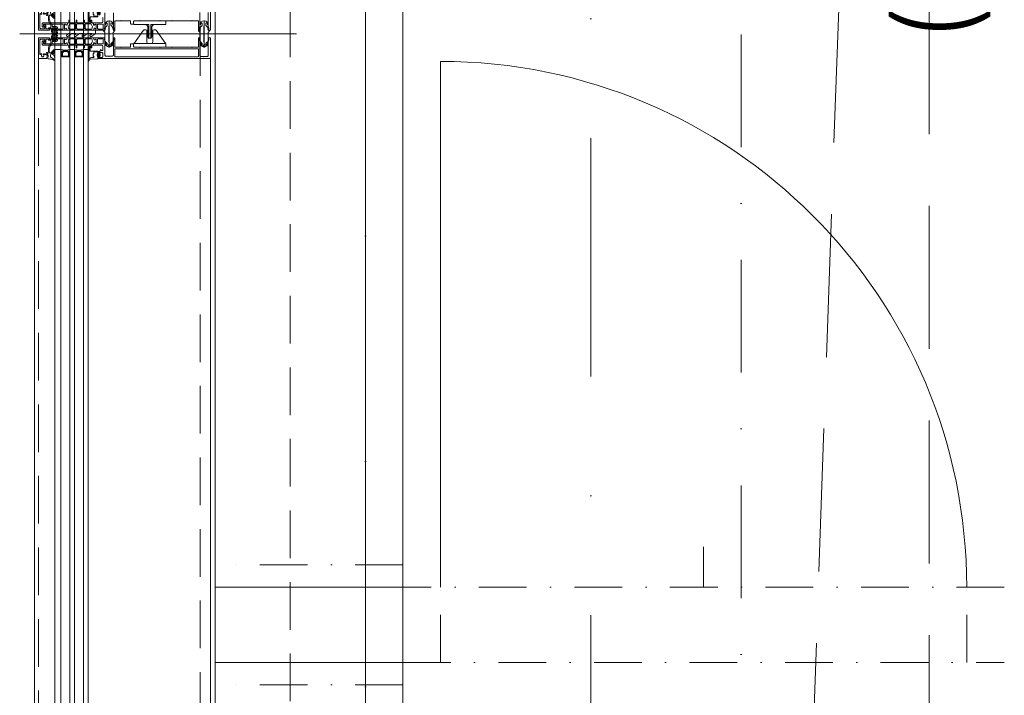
# Model space of a CAD drawing. Header units: millimetres. Extents: x 213386 to 506888, y 183055 to 450952.
# Tile 227 of 256: x 373017 to 374327, y 302452 to 303351. Entities that reach past the tile are written whole.
import ezdxf

# ---------------------------------------------------------------- set-up
doc = ezdxf.new("R2010")
doc.units = ezdxf.units.MM
for name, pattern in [('CK_Čerchovaná 50', [6, 3, -1.5, 0, -1.5]), ('ČERCHOVANÁ', [25.4, 12.7, -6.35, 0, -6.35]), ('ČÁRKOVANÁ', [19.05, 12.7, -6.35])]:
    doc.linetypes.add(name, pattern=pattern)
for name, color, linetype, lineweight in [('FASÁDA DETAILNÍ', 255, 'Continuous', 0), ('KOTY', 255, 'Continuous', 0), ('NOVA', 255, 'Continuous', 0), ('NOVÁ TENKÁ', 255, 'Continuous', 0), ('NOVÁ TLUSTÁ', 255, 'Continuous', 0), ('OBKLAD', 255, 'ČERCHOVANÁ', 0), ('OSY', 255, 'Continuous', 0), ('TENKA', 255, 'Continuous', 0)]:
    doc.layers.add(name, color=color, linetype=linetype, lineweight=lineweight)
doc.layers.add('PLOCHY K PRONÁJMU', color=255, linetype='Continuous', lineweight=0, plot=False)
doc.layers.get('KOTY').off()
doc.styles.get("Standard").update_dxf_attribs({"font": 'arial.ttf'})

# ---------------------------------------------------------------- blocks, each defined once
blk = doc.blocks.new('NOVÁ PODLAHA')
at = {"layer": 'NOVA', "linetype": 'ČÁRKOVANÁ', "ltscale": 15}
blk.add_line((0, 750), (750, 22050), dxfattribs=at)
at = {"layer": 'NOVA'}
blk.add_lwpolyline([(0, 16457.5), (0, 22800), (25700, 22800), (25700, 16457.5)], dxfattribs=at)
at = {"layer": 'NOVA', "linetype": 'ČÁRKOVANÁ', "ltscale": 15}
blk.add_lwpolyline([(750, 22050), (24950, 22050), (24950, 750), (750, 750)], close=True, dxfattribs=at)
blk = doc.blocks.new('244748_a')
blk.add_lwpolyline([(8.3, -1.7, 0.082248), (6.3, -0.9, -1.09695), (6.9, -0.1, -0.315353), (11.3, -5.2, -0.480529), (10.9, -5.6), (4.3, -5.6), (4.1, -5.5), (-16.5, -5.5), (-16.7, -5.6), (-20.4, -5.6, 0.574019), (-21.9, -4.8), (-23, -5.4, 0.524827), (-23, -5.9), (-21.9, -6.5, 0.574021), (-20.4, -5.7), (-16.7, -5.7), (-16.5, -5.9), (4.1, -5.9), (4.3, -5.7), (10.9, -5.7, -0.480529), (11.3, -6.1, -0.326229), (6.9, -11.1, -1.09695), (6.3, -10.3, 0.081457), (8.3, -9.6, 0.599203), (7.5, -8.1), (5.5, -8.1, 0.198965), (5.2, -8.2), (2.2, -11.2), (0.9, -12, -0.738038), (0.5, -11.6), (0.9, -11, 1), (0.3, -10.7), (0, -11.3), (-1, -11.3, 0.619205), (-1.4, -12.1), (-1.3, -12.4, -0.808139), (-2, -13), (-3.6, -11.4, 0.198906), (-4.3, -11.2), (-15, -11.2, -0.198936), (-16.8, -10.4), (-19, -8.2, 0.198942), (-19.3, -8.1), (-20.7, -8.1, 0.500217), (-21.1, -8.7, 0.122037), (-18.5, -10.3, -1.093735), (-19.1, -11.1, -0.240768), (-23.7, -6.1, -0.106226), (-23.7, -5.2, -0.256232), (-19, -0.1, -1.093735), (-18.4, -0.9, 0.116856), (-21.1, -2.6, 0.500217), (-20.7, -3.3), (-19.3, -3.3, 0.198942), (-19, -3.1), (-16.8, -0.9, -0.198936), (-15, -0.2), (-4.3, -0.2, 0.198907), (-3.6, 0.1), (-2, 1.7, -0.808139), (-1.3, 1.1), (-1.4, 0.8, 0.619205), (-1, 0), (0, 0), (0.3, -0.6, 1), (0.9, -0.3), (0.5, 0.3, -0.738038), (0.9, 0.7), (2.2, -0.2), (5.2, -3.1, 0.198965), (5.5, -3.3), (7.5, -3.3, 0.599203)], format="xyb", close=True)
blk = doc.blocks.new('236134_0100_s_v')
for points in [[(22.8, -23), (22.8, -5), (42, -5, 0.414214), (43, -4), (43, -1, 0.414214), (42, 0), (1, 0, 0.414214), (0, -1), (0, -4, 0.414214), (1, -5), (20.2, -5), (20.2, -23)], [(15, -5, -0.414214), (19, -9), (19, -16.6, 0.165764), (19.5, -23), (23.5, -23, 0.165764), (24, -16.6), (24, -9, -0.414214), (28, -5)]]:
    blk.add_lwpolyline(points, format="xyb")
blk = doc.blocks.new('236134_0200_s_v')
for points in [[(19.6, 5, -0.41166), (17.6, 7), (17.4, 22.2, 0.344217), (17.1, 22.7), (16, 23), (14, 23, 0.240828), (13.2, 22.6), (0.2, 4.6)], [(23.4, 5, 0.41166), (25.4, 7), (25.6, 22.2, -0.344217), (25.9, 22.7), (27, 23), (29, 23, -0.240828), (29.8, 22.6), (42.8, 4.6)]]:
    blk.add_lwpolyline(points, format="xyb")
blk.add_lwpolyline([(42, 5), (1, 5, 0.414214), (0, 4), (0, 1, 0.414214), (1, 0), (42, 0, 0.414214), (43, 1), (43, 4, 0.414214)], format="xyb", close=True)
blk = doc.blocks.new('284336')
for points in [[(-0.7, -9.6), (-10, -9.6, 0.414511), (-10.5, -10.1), (-10.5, -15.5, -1), (-11.7, -15.5), (-11.7, -9.6), (-12.7, -8.9, -0.668884), (-12.6, -8.2), (-12, -8, 0.766384), (-12, -7.2), (-12.6, -7, -0.76831), (-12.6, -6.2), (-12, -6, 0.766384), (-12, -5.2), (-12.6, -5, -0.76831), (-12.6, -4.2), (-12, -4, 0.766384), (-12, -3.2), (-12.6, -3, -0.877523), (-12.5, -2.2), (-12.1, -2.2, 0.698129), (-11.8, -1.5, -0.220231), (-12.9, 0.8), (-12.9, 3.5, -0.157143), (-12.8, 3.7), (-12.7, 3.4, -0.067482), (-12.5, 2.5, 0.393136), (-8.7, -1), (-6.1, -1, -0.414214), (-5.6, -1.5), (-5.6, -2.2, -0.267949), (-5.9, -2.6), (-6.4, -2.9, 0.267949), (-6.6, -3.4), (-6.6, -5.8, 0.267949), (-6.4, -6.3), (-5.9, -6.6, -0.267949), (-5.6, -7), (-5.6, -8.1, 0.414215), (-5.1, -8.6), (-0.4, -8.6), (-0.4, -9.3, -0.414212), (-0.7, -9.6)], [(-0.4, 0), (-0.4, -2, 0.990243), (-0.4, -3), (0.9, -3, 0.414214), (1.2, -2.7), (1.2, -2.6, -0.668123), (1.7, -2.4), (2.7, -3.4, -0.199004), (2.9, -3.8), (2.9, -5.4, -0.199038), (2.7, -5.8), (1.7, -6.8, -0.668191), (1.2, -6.6), (1.2, -6.5, 0.414214), (0.9, -6.2), (-0.4, -6.2, 0.990269), (-0.4, -7.2), (-0.4, -8.6), (-5.1, -8.6, -0.414215), (-5.6, -8.1), (-5.6, -7, 0.267949), (-5.8, -6.6), (-6.3, -6.3, -0.267949), (-6.6, -5.8), (-6.6, -3.4, -0.267949), (-6.3, -3), (-5.8, -2.7, 0.267949), (-5.6, -2.2), (-5.6, -1.5, 0.414214), (-6.1, -1), (-8.7, -1, -0.393156), (-12.5, 2.5, 0.067572), (-12.7, 3.4), (-12.8, 3.7, -0.637545), (-12.1, 3.5), (-11.9, 2.5, 0.344315), (-10.1, 0.9), (0, 0.4, -0.406913), (0.4, 0), (-0.4, 0)], [(1.7, -4.3, 0.414235), (1.2, -3.8), (-0.7, -3.8, 0.414214), (-1.2, -4.3), (-1.2, -4.9, 0.414214), (-0.7, -5.4), (1.2, -5.4, 0.414235), (1.7, -4.9), (1.7, -4.3)]]:
    blk.add_lwpolyline(points, format="xyb", close=True)
blk = doc.blocks.new('433270')
blk.add_lwpolyline([(1, 0, 0.414364), (0, -1), (0, -1.4, 0.255924), (0.2, -1.8, -0.547723), (0.2, -3.2, 0.255924), (0, -3.6), (0, -14.6, 0.414214), (0.3, -14.9), (1.2, -14.9, 0.414214), (1.7, -14.4), (1.7, -10.3, -0.414214), (2, -10), (6, -10, 0.414248), (7, -9), (7, -7.7, 0.414179), (6.5, -7.2), (5.7, -7.2, 0.414232), (5.4, -7.5), (5.4, -8.2, -0.414198), (5.1, -8.5), (2.8, -8.5, -0.414204), (1.8, -7.5), (1.8, -4.5, -0.147432), (2, -3.9, 0.147461), (2.4, -2.5), (2.4, -2.3, -0.414214), (2.9, -1.8), (21.9, -1.8, -0.668178), (22.2, -2.7), (22.2, -2.7, 1), (21.6, -3.3), (21.5, -3.4, 0.198912), (21.4, -3.7), (21.4, -4, 0.414214), (22.1, -4.7), (22.4, -4.7, 0.576988), (22.6, -4.3, -0.311246), (24.6, -4.3, 0.576988), (24.8, -4.7), (25.3, -4.7, -0.260065), (25.3, -6.6), (24.8, -6.6, 0.576988), (24.6, -7.1, -0.311246), (22.6, -7.1, 0.576988), (22.4, -6.6), (22.1, -6.6, 0.414214), (21.4, -7.3), (21.4, -7.6, 0.267949), (21.6, -8), (21.9, -8.2, -0.637047), (21.7, -10), (19.8, -10.7, 0.315299), (19.5, -11.2), (19.5, -11.5, 0.520567), (20.2, -12), (22.8, -11, -0.520567), (23.5, -11.5), (23.5, -12.5, 0.414062), (24, -13), (25, -13, 0.414186), (25.5, -12.5), (25.5, -11.5, -0.414182), (26, -11), (27, -11, 0.414214), (27.5, -10.5), (27.5, -0.5, 0.414214), (27, 0), (1, 0)], format="xyb", close=True)
blk = doc.blocks.new('284325')
for points in [[(0.8, -5.2, -0.560316), (0.9, -4.7), (1.9, -4.4, 0.3153), (2.1, -4.1), (2.1, -1.9, 0.451558), (1.8, -1.6), (0.9, -1.7, -0.399586), (0.6, -1.5), (0.3, -0.1, -0.415977), (0.5, 0.3, 0.024107), (6.1, 1.2, 0.076636), (9, 2.3, -0.577615), (10.8, 1.3), (10, 1.4, 0.283171), (9.1, 0.9, -0.168429), (7.1, -0.7), (5.9, -1.2, 0.315302), (5.2, -2.1), (5.2, -4.2, 0.269719), (6.8, -6.8, -0.194797), (10.2, -11.5, -0.342663), (9.2, -11.2, 0.119207), (5.4, -7.6, 0.578571), (3.6, -8.6), (3.6, -11.8, 0.176415), (6.2, -18.7, -1), (5.2, -19.5, -0.176415), (2.4, -11.8), (2.4, -8.9, 0.208286), (0.8, -5.2)], [(9, -6.7), (10.3, -8.8, -0.134555), (10.8, -10.6, -0.339795), (10.2, -11.5, 0.194788), (6.8, -6.8, -0.269736), (5.2, -4.2), (5.2, -2.1, -0.315302), (5.9, -1.2), (7.1, -0.7, 0.168429), (9.1, 0.9, -0.283167), (10, 1.4), (10.8, 1.3), (10.8, -0.7, -0.070852), (10.7, -1.3), (9.9, -3.9, -0.241839), (9.1, -4.8), (7.9, -5.2, 0.836024), (8.1, -6.2), (8.1, -6.2, -0.255349), (9, -6.7)]]:
    blk.add_lwpolyline(points, format="xyb", close=True)
blk = doc.blocks.new('288126')
for points in [[(-16.5, 0), (16.5, 0)], [(-21.4, -6.3), (-17.8, -3.7)], [(-14.7, -4.5), (-19.9, -8.3)], [(-17, -2.1), (-17, -0.5)], [(-8.8, -4.3), (-14.1, -4.3)], [(-11, -6.3), (-8.7, -4.7)], [(-4.3, -4.5), (-9.5, -8.3)], [(1.8, -4.3), (-3.7, -4.3)], [(-0.4, -6.4), (1.9, -4.7)], [(6.3, -4.5), (1.1, -8.4)], [(12.2, -4.3), (6.9, -4.3)], [(10, -6.4), (12.3, -4.7)], [(16.6, -4.6), (11.5, -8.4)], [(17, -0.5), (17, -3.8)]]:
    blk.add_lwpolyline(points)
for centre, radius, start, end in [((16.5, -0.5), 0.5, 0, 90), ((-20.6, -7.3), 1.25, 126.7059, 306.7059), ((-16.5, -0.5), 0.5, 90, 180), ((-10.2, -7.3), 1.25, 126.7059, 306.7059), ((0.4, -7.4), 1.25, 126.7059, 306.7059), ((10.8, -7.4), 1.25, 126.7059, 306.7059), ((16, -3.8), 1, 306.7059, 0)]:
    blk.add_arc(centre, radius, start, end)
at = {"extrusion": (0, 0, -1)}
for centre, radius, start, end in [((19, -2.1), 2, 180, 233.2941), ((14.1, -5.3), 1, 53.2941, 90), ((8.8, -4.5), 0.2, 90, 233.2941), ((3.7, -5.3), 1, 53.2941, 90), ((-1.8, -4.5), 0.2, 90, 233.2941), ((-6.9, -5.3), 1, 53.2941, 90), ((-12.2, -4.5), 0.2, 90, 233.2941)]:
    blk.add_arc(centre, radius, start, end, dxfattribs=at)
blk = doc.blocks.new('246426')
for points in [[(-1.8, 0.6), (-2.9, -0.4, 0.198926), (-3.2, -1.1), (-3.2, -2.3, 0.198926), (-2.9, -3), (-1.8, -4, 0.637051), (-1.5, -3.9), (-1.5, -3.4), (-0.3, -3.4, -0.41484), (0, -3.7), (0, -5.2, 0.414232), (0.5, -5.7), (2.1, -5.7, 0.071862), (2.2, -5.7, 0.157876), (3.7, -4.6, 0.360336), (3.5, 2.4, 0.964062), (2.5, 1.5, -0.403385), (2.3, -4.3, -0.190964), (2.1, -4.4), (1.7, -4.4, -0.414214), (1.2, -3.9), (1.2, 1.3, 0.414201), (0.2, 2.3), (0, 2.3), (0, 0.3, -0.414214), (-0.3, 0), (-1.5, 0), (-1.5, 0.5, 0.637051), (-1.8, 0.6)], [(-2.3, -1.4, -0.414214), (-1.9, -1), (-0.4, -1, -0.414214), (0, -1.4), (0, -2, -0.414214), (-0.4, -2.4), (-1.9, -2.4, -0.414214), (-2.3, -2), (-2.3, -1.4)]]:
    blk.add_lwpolyline(points, format="xyb", close=True)

msp = doc.modelspace()

# ---------------------------------------------------------------- linework, layer by layer
at = {"layer": 'FASÁDA DETAILNÍ'}
for p, q in [((373063.6, 288952.7), (373063.6, 307967.2)), ((373063.6, 293752.7), (373063.6, 307967.2)), ((373063.6, 284292.2), (373063.6, 307967.2)), ((373071.6, 307967.2), (373071.6, 288952.7)), ((373071.6, 307967.2), (373071.6, 293752.7)), ((373071.6, 307967.2), (373071.6, 297319)), ((373071.6, 307967.2), (373071.6, 292519)), ((373071.6, 307967.2), (373071.6, 287719)), ((373083.6, 288952.7), (373083.6, 307967.2)), ((373083.6, 293752.7), (373083.6, 307967.2)), ((373083.6, 297319), (373083.6, 307967.2)), ((373083.6, 292519), (373083.6, 307967.2)), ((373083.6, 287719), (373083.6, 307967.2)), ((373089.6, 307967.2), (373089.6, 288952.7)), ((373089.6, 307967.2), (373089.6, 293752.7)), ((373089.6, 307967.2), (373089.6, 297319)), ((373089.6, 307967.2), (373089.6, 292519)), ((373089.6, 307967.2), (373089.6, 287719)), ((373101.6, 288952.7), (373101.6, 307967.2)), ((373101.6, 293752.7), (373101.6, 307967.2)), ((373101.6, 297319), (373101.6, 307967.2)), ((373101.6, 292519), (373101.6, 307967.2)), ((373101.6, 287719), (373101.6, 307967.2)), ((373107.6, 307967.2), (373107.6, 288952.7)), ((373107.6, 307967.2), (373107.6, 293752.7)), ((373063.6, 303358.2), (373063.6, 303311.7)), ((373016.7, 303332.2), (373384.9, 303332.2)), ((373063.6, 301177.7), (373063.6, 303317.2)), ((373071.6, 303311.7), (373063.6, 303311.7)), ((373071.6, 303317.2), (373071.6, 302119)), ((373083.6, 302119), (373083.6, 303317.2)), ((373089.6, 303311.7), (373083.6, 303311.7)), ((373089.6, 303317.2), (373089.6, 302119)), ((373101.6, 302119), (373101.6, 303317.2)), ((373107.6, 303311.7), (373101.6, 303311.7)), ((373107.6, 303317.2), (373107.6, 302119)), ((373270.6, 303300.7), (373270.6, 301188.7))]:
    msp.add_line(p, q, dxfattribs=at)
for points in [[(399616.6, 284292.2), (373036.6, 284292.2), (373036.6, 307972.2), (399616.6, 307972.2)], [(399376.6, 284532.2), (373276.6, 284532.2), (373276.6, 307732.2), (399376.6, 307732.2)], [(399176.6, 284732.2), (373476.6, 284732.2), (373476.6, 307532.2), (399176.6, 307532.2)], [(373082.6, 303301.7), (373082.6, 303307.7), (373080.6, 303309.7), (373074.6, 303309.7), (373072.6, 303307.7), (373072.6, 303301.7), (373077.1, 303301.7), (373077.1, 303302.2), (373078.1, 303302.2), (373078.1, 303301.7)], [(373073.6, 303302.7), (373081.6, 303302.7), (373081.6, 303307.2), (373080.2, 303308.7), (373075.2, 303308.7), (373073.6, 303307.2)], [(373100.6, 303301.7), (373100.6, 303307.7), (373098.6, 303309.7), (373092.6, 303309.7), (373090.6, 303307.7), (373090.6, 303301.7), (373095.1, 303301.7), (373095.1, 303302.2), (373096.1, 303302.2), (373096.1, 303301.7)], [(373091.6, 303302.7), (373099.6, 303302.7), (373099.6, 303307.2), (373098.2, 303308.7), (373093.2, 303308.7), (373091.6, 303307.2)]]:
    msp.add_lwpolyline(points, close=True, dxfattribs=at)
at = {"layer": 'FASÁDA DETAILNÍ', "linetype": 'ČÁRKOVANÁ', "ltscale": 5}
msp.add_lwpolyline([(399611.6, 284297.2), (373041.6, 284297.2), (373041.6, 307967.2), (399611.6, 307967.2)], close=True, dxfattribs=at)
at = {"layer": 'FASÁDA DETAILNÍ', "color": 7, "linetype": 'ČÁRKOVANÁ', "ltscale": 5}
for points in [[(399396.6, 284512.2), (373256.6, 284512.2), (373256.6, 307752.2), (399396.6, 307752.2)], [(399276.6, 284632.2), (373376.6, 284632.2), (373376.6, 307632.2), (399276.6, 307632.2)]]:
    msp.add_lwpolyline(points, close=True, dxfattribs=at)
at = {"layer": 'FASÁDA DETAILNÍ'}
for points in [[(373127.1, 303354), (373127.1, 303348.7, -0.414167), (373125.6, 303347.2), (373118.6, 303347.2), (373114.5, 303347.2, 0.57735), (373114.2, 303346.6), (373114.7, 303345.7), (373115.1, 303344.2, 0.488701), (373115.6, 303344), (373118, 303345.5), (373118.4, 303345.5, -0.432566), (373118.6, 303345.3), (373118.6, 303338.9, -0.548397), (373118.4, 303338.8), (373116, 303339.8, 0.425336), (373115.7, 303339.7), (373114.9, 303337.7, 0.531563), (373115.3, 303337.2), (373117.3, 303337.2, 0.231306), (373117.6, 303337.3, -0.306185), (373117.9, 303337.4), (373118.6, 303337.2), (373129.1, 303337.2, 0.414214), (373130.1, 303338.2), (373130.1, 303338.7), (373129.3, 303338.7), (373129.3, 303340.2), (373130, 303341.3, 0.13165), (373130.1, 303341.8), (373130.1, 303360.2, -0.414214)], [(373141.3, 303360.2), (373141.3, 303341.8, 0.13165), (373141.5, 303341.3), (373142.1, 303340.2), (373142.1, 303338.7), (373141.3, 303338.7), (373141.3, 303338.2, 0.414214), (373142.3, 303337.2), (373142.8, 303337.2, 0.414214), (373143.3, 303337.7), (373143.3, 303349.3, -0.414214), (373143.8, 303349.8), (373151.2, 303349.8, -0.399985), (373152.2, 303349.8), (373163.8, 303349.8, -0.414214), (373164.3, 303349.3), (373164.3, 303345.7, 0.414214), (373164.8, 303345.2), (373167.8, 303345.2, 0.414214), (373168.3, 303345.7), (373168.3, 303349.3, -0.414214), (373168.8, 303349.8), (373176.1, 303349.8, -0.38324), (373177.1, 303349.8), (373202.6, 303349.8, -0.38324), (373203.6, 303349.8), (373219.1, 303349.8, -0.38324), (373220.1, 303349.8), (373245.6, 303349.8, -0.38324), (373246.6, 303349.8), (373253.9, 303349.8, -0.414214), (373254.4, 303349.3), (373254.4, 303337.7, 0.414214), (373254.9, 303337.2), (373255.4, 303337.2, 0.414214), (373256.4, 303338.2), (373256.4, 303338.7), (373255.6, 303338.7), (373255.6, 303340.2), (373256.3, 303341.3, 0.116937), (373256.4, 303341.8), (373256.4, 303360.7, -0.414232)], [(373267.6, 303360.7), (373267.6, 303341.8, 0.116937), (373267.8, 303341.3), (373268.4, 303340.2), (373268.4, 303338.7), (373267.6, 303338.7), (373267.6, 303338.2, 0.414214), (373268.6, 303337.2), (373269.6, 303337.2, 0.414214), (373270.6, 303338.2), (373270.6, 303363.7, 0.414214)]]:
    msp.add_lwpolyline(points, format="xyb", dxfattribs=at)
for points in [[(373076.1, 303337.2), (373065.1, 303337.2, -0.414426), (373064.6, 303337.7), (373064.6, 303338.1), (373065.6, 303338.1), (373065.6, 303339.6, 0.414214), (373064.6, 303340.6), (373063.1, 303340.6, 0.399985), (373062.1, 303340.6), (373060.6, 303340.6, 0.414214), (373059.6, 303339.6), (373059.6, 303338.2), (373060.6, 303338.2), (373060.6, 303337.7, -0.414456), (373060.1, 303337.2), (373058.8, 303337.2, -0.413971), (373058.5, 303337.5), (373058.5, 303338.7, 0.414214), (373058.2, 303339), (373055.2, 303339), (373055.2, 303340, -0.414214), (373055.7, 303340.5), (373057.6, 303340.5, 0.414214), (373058.1, 303341), (373058.1, 303344.5, 0.414206), (373057.1, 303345.5), (373048.8, 303345.5, 0.414206), (373048.3, 303345), (373048.3, 303343.1, 0.414219), (373048.8, 303342.6), (373049.6, 303342.6, -0.414214), (373050.1, 303342.1), (373050.1, 303341.6, -0.414214), (373049.6, 303341.1), (373047.8, 303341.1, -0.414214), (373046.8, 303342.1), (373046.8, 303346.2, -0.414214), (373047.8, 303347.2), (373076.1, 303347.2), (373080.2, 303347.2, -0.57735), (373080.6, 303346.6), (373080.1, 303345.7), (373079.7, 303344.2, -0.488701), (373079.2, 303344), (373076.8, 303345.5), (373076.3, 303345.5, 0.432566), (373076.1, 303345.3), (373076.1, 303338.9, 0.548397), (373076.4, 303338.8), (373078.8, 303339.8, -0.425336), (373079.1, 303339.7), (373079.9, 303337.7, -0.531563), (373079.5, 303337.2), (373077.5, 303337.2, -0.231306), (373077.2, 303337.3, 0.306185), (373076.9, 303337.4), (373076.1, 303337.2)], [(373073.9, 303345.5), (373060.2, 303345.5, 0.414214), (373059.7, 303345), (373059.7, 303342.7, 0.414214), (373060.2, 303342.2), (373065.2, 303342.2, -0.411139), (373067.2, 303340.2), (373067.2, 303339.3, 0.414214), (373067.7, 303338.8), (373073.9, 303338.8, 0.414214), (373074.4, 303339.3), (373074.4, 303345, 0.414214), (373073.9, 303345.5)], [(373114.3, 303337.2), (373102.4, 303337.2), (373080.5, 303337.2, -0.305837), (373080, 303337.5), (373079.1, 303339.8, 0.425336), (373078.8, 303339.9), (373077.2, 303339.1, -0.543753), (373076.1, 303339.8), (373076.1, 303344.7, -0.578182), (373077, 303345.3), (373079.2, 303344, 0.488505), (373079.7, 303344.2), (373080.1, 303345.7), (373080.9, 303347, -0.282478), (373081.2, 303347.2), (373081.6, 303347.2, 1.447009), (373081.9, 303347.3), (373081.9, 303350.3, -1), (373082.7, 303350.3), (373082.7, 303347.3, 1.447009), (373083.1, 303347.2), (373091.6, 303347.2, 1.447009), (373092, 303347.3), (373092, 303350.3, -1), (373092.8, 303350.3), (373092.8, 303347.3, 1.447009), (373093.1, 303347.2), (373101.6, 303347.2, 1.447009), (373102, 303347.3), (373102, 303350.3, -1), (373102.8, 303350.3), (373102.8, 303347.3, 1.447009), (373103.1, 303347.2), (373111.7, 303347.2, 1.447009), (373112, 303347.3), (373112, 303350.3, -1), (373112.8, 303350.3), (373112.8, 303347.3, 1.447009), (373113.2, 303347.2), (373113.6, 303347.2, -0.282478), (373113.9, 303347), (373114.7, 303345.7), (373115.1, 303344.2, 0.488505), (373115.5, 303344), (373117.7, 303345.3, -0.578182), (373118.6, 303344.7), (373118.6, 303339.8, -0.543753), (373117.6, 303339.1), (373116, 303339.9, 0.425336), (373115.7, 303339.8), (373114.8, 303337.5, -0.305837), (373114.3, 303337.2)], [(373083.2, 303338.8), (373090.1, 303338.8, 0.414218), (373091.1, 303339.8), (373091.1, 303344.6, 0.414218), (373090.1, 303345.6), (373083.7, 303345.6, 0.305619), (373082.3, 303344.6), (373081.6, 303342.7, 0.176429), (373081.5, 303340.6), (373081.8, 303339.8, 0.324916), (373083.2, 303338.8)], [(373093.4, 303338.8), (373101.4, 303338.8, 0.414214), (373102.4, 303339.8), (373102.4, 303344.6, 0.414214), (373101.4, 303345.6), (373093.4, 303345.6, 0.414214), (373092.4, 303344.6), (373092.4, 303339.8, 0.414214), (373093.4, 303338.8)], [(373104.7, 303338.8), (373111.6, 303338.8, 0.324916), (373113, 303339.8), (373113.3, 303340.6, 0.176429), (373113.2, 303342.7), (373112.4, 303344.6, 0.305619), (373111.1, 303345.6), (373104.7, 303345.6, 0.414218), (373103.7, 303344.6), (373103.7, 303339.8, 0.414218), (373104.7, 303338.8)], [(373127.9, 303339.3, -0.414214), (373127.4, 303338.8), (373120.9, 303338.8, -0.414214), (373120.4, 303339.3), (373120.4, 303345, -0.414214), (373120.9, 303345.5), (373127.4, 303345.5, -0.414214), (373127.9, 303345), (373127.9, 303339.3)], [(373076.1, 303327.2), (373065.1, 303327.2, 0.414426), (373064.6, 303326.7), (373064.6, 303326.2), (373065.6, 303326.2), (373065.6, 303324.7, -0.414214), (373064.6, 303323.7), (373063.1, 303323.7, -0.399985), (373062.1, 303323.7), (373060.6, 303323.7, -0.414214), (373059.6, 303324.7), (373059.6, 303326.2), (373060.6, 303326.2), (373060.6, 303326.7, 0.414456), (373060.1, 303327.2), (373058.8, 303327.2, 0.413971), (373058.5, 303326.9), (373058.5, 303325.7, -0.414214), (373058.2, 303325.4), (373055.2, 303325.4), (373055.2, 303324.4, 0.414214), (373055.7, 303323.9), (373057.6, 303323.9, -0.414214), (373058.1, 303323.4), (373058.1, 303319.9, -0.414206), (373057.1, 303318.9), (373048.8, 303318.9, -0.414206), (373048.3, 303319.4), (373048.3, 303321.3, -0.414219), (373048.8, 303321.8), (373049.6, 303321.8, 0.414214), (373050.1, 303322.3), (373050.1, 303322.8, 0.414214), (373049.6, 303323.3), (373047.8, 303323.3, 0.414214), (373046.8, 303322.3), (373046.8, 303318.2, 0.414214), (373047.8, 303317.2), (373076.1, 303317.2), (373080.2, 303317.2, 0.57735), (373080.6, 303317.8), (373080.1, 303318.6), (373079.7, 303320.1, 0.488701), (373079.2, 303320.3), (373076.8, 303318.9), (373076.3, 303318.9, -0.432566), (373076.1, 303319.1), (373076.1, 303325.4, -0.548397), (373076.4, 303325.5), (373078.8, 303324.5, 0.425336), (373079.1, 303324.6), (373079.9, 303326.6, 0.531563), (373079.5, 303327.2), (373077.5, 303327.2, 0.231306), (373077.2, 303327, -0.306185), (373076.9, 303326.9), (373076.1, 303327.2)], [(373073.9, 303318.9), (373060.2, 303318.9, -0.414214), (373059.7, 303319.4), (373059.7, 303321.6, -0.414214), (373060.2, 303322.1), (373065.2, 303322.1, 0.411139), (373067.2, 303324.1), (373067.2, 303325.1, -0.414214), (373067.7, 303325.6), (373073.9, 303325.6, -0.414214), (373074.4, 303325.1), (373074.4, 303319.4, -0.414214), (373073.9, 303318.9)], [(373114.3, 303327.2), (373102.4, 303327.2), (373080.5, 303327.2, 0.305837), (373080, 303326.8), (373079.1, 303324.6, -0.425336), (373078.8, 303324.4), (373077.2, 303325.2, 0.543753), (373076.1, 303324.5), (373076.1, 303319.6, 0.578182), (373077, 303319.1), (373079.2, 303320.3, -0.488505), (373079.7, 303320.1), (373080.1, 303318.6), (373080.9, 303317.3, 0.282478), (373081.2, 303317.2), (373081.6, 303317.2, -1.447009), (373081.9, 303317), (373081.9, 303314.1, 1), (373082.7, 303314.1), (373082.7, 303317, -1.447009), (373083.1, 303317.2), (373091.6, 303317.2, -1.447009), (373092, 303317), (373092, 303314.1, 1), (373092.8, 303314.1), (373092.8, 303317, -1.447009), (373093.1, 303317.2), (373101.6, 303317.2, -1.447009), (373102, 303317), (373102, 303314.1, 1), (373102.8, 303314.1), (373102.8, 303317, -1.447009), (373103.1, 303317.2), (373111.7, 303317.2, -1.447009), (373112, 303317), (373112, 303314.1, 1), (373112.8, 303314.1), (373112.8, 303317, -1.447009), (373113.2, 303317.2), (373113.6, 303317.2, 0.282478), (373113.9, 303317.3), (373114.7, 303318.6), (373115.1, 303320.1, -0.488505), (373115.5, 303320.3), (373117.7, 303319.1, 0.578182), (373118.6, 303319.6), (373118.6, 303324.5, 0.543753), (373117.6, 303325.2), (373116, 303324.4, -0.425336), (373115.7, 303324.6), (373114.8, 303326.8, 0.305837), (373114.3, 303327.2)], [(373083.2, 303325.6), (373090.1, 303325.6, -0.414218), (373091.1, 303324.6), (373091.1, 303319.8, -0.414218), (373090.1, 303318.8), (373083.7, 303318.8, -0.305619), (373082.3, 303319.7), (373081.6, 303321.6, -0.176429), (373081.5, 303323.7), (373081.8, 303324.5, -0.324916), (373083.2, 303325.6)], [(373093.4, 303325.6), (373101.4, 303325.6, -0.414214), (373102.4, 303324.6), (373102.4, 303319.8, -0.414214), (373101.4, 303318.8), (373093.4, 303318.8, -0.414214), (373092.4, 303319.8), (373092.4, 303324.6, -0.414214), (373093.4, 303325.6)], [(373104.7, 303325.6), (373111.6, 303325.6, -0.324916), (373113, 303324.5), (373113.3, 303323.7, -0.176429), (373113.2, 303321.6), (373112.4, 303319.7, -0.305619), (373111.1, 303318.8), (373104.7, 303318.8, -0.414218), (373103.7, 303319.8), (373103.7, 303324.6, -0.414218), (373104.7, 303325.6)], [(373269.6, 303299.7), (373121.1, 303299.7, -0.414214), (373120.6, 303300.2), (373120.6, 303301.5, -0.41422), (373121.1, 303302), (373121.6, 303302), (373121.6, 303301), (373126.1, 303301, 0.414214), (373127.1, 303302), (373127.1, 303306.7, 0.414214), (373126.1, 303307.7), (373121.6, 303307.7), (373121.6, 303306), (373121.1, 303306, -0.414201), (373120.6, 303306.5), (373120.6, 303308.5, -0.414214), (373121.1, 303309), (373123.3, 303309, 0.414214), (373123.8, 303309.5), (373123.8, 303311.3), (373125, 303311.3), (373125, 303310.1), (373126.8, 303310.1, 0.414214), (373127.1, 303310.4), (373127.1, 303315.7, 0.414167), (373125.6, 303317.2), (373118.6, 303317.2), (373114.5, 303317.2, -0.57735), (373114.2, 303317.8), (373114.7, 303318.6), (373115.1, 303320.1, -0.488701), (373115.6, 303320.3), (373118, 303318.9), (373118.4, 303318.9, 0.432566), (373118.6, 303319.1), (373118.6, 303325.4, 0.548397), (373118.4, 303325.5), (373116, 303324.5, -0.425336), (373115.7, 303324.6), (373114.9, 303326.6, -0.531563), (373115.3, 303327.2), (373117.3, 303327.2, -0.231306), (373117.6, 303327, 0.306185), (373117.9, 303326.9), (373118.6, 303327.2), (373129.1, 303327.2, -0.414214), (373130.1, 303326.2), (373130.1, 303325.7), (373129.3, 303325.7), (373129.3, 303324.2), (373130, 303323, -0.13165), (373130.1, 303322.5), (373130.1, 303304.1, 0.414214), (373131.6, 303302.6), (373135.1, 303302.6, 0.399985), (373136.1, 303302.6), (373139.8, 303302.6, 0.414214), (373141.3, 303304.1), (373141.3, 303322.5, -0.13165), (373141.5, 303323), (373142.1, 303324.2), (373142.1, 303325.7), (373141.3, 303325.7), (373141.3, 303326.2, -0.414214), (373142.3, 303327.2), (373142.8, 303327.2, -0.414214), (373143.3, 303326.7), (373143.3, 303315.1, 0.414214), (373143.8, 303314.6), (373151.2, 303314.6, 0.399985), (373152.2, 303314.6), (373163.8, 303314.6, 0.414214), (373164.3, 303315.1), (373164.3, 303318.7, -0.414214), (373164.8, 303319.2), (373167.8, 303319.2, -0.414214), (373168.3, 303318.7), (373168.3, 303315.1, 0.414214), (373168.8, 303314.6), (373176.1, 303314.6, 0.38324), (373177.1, 303314.6), (373202.6, 303314.6, 0.38324), (373203.6, 303314.6), (373219.1, 303314.6, 0.38324), (373220.1, 303314.6), (373245.6, 303314.6, 0.38324), (373246.6, 303314.6), (373253.9, 303314.6, 0.414214), (373254.4, 303315.1), (373254.4, 303326.7, -0.414214), (373254.9, 303327.2), (373255.4, 303327.2, -0.414214), (373256.4, 303326.2), (373256.4, 303325.7), (373255.6, 303325.7), (373255.6, 303324.2), (373256.3, 303323, -0.116937), (373256.4, 303322.5), (373256.4, 303303.6, 0.414232), (373257.9, 303302.1), (373261.6, 303302.1, 0.399985), (373262.6, 303302.1), (373266.1, 303302.1, 0.414232), (373267.6, 303303.6), (373267.6, 303322.5, -0.116937), (373267.8, 303323), (373268.4, 303324.2), (373268.4, 303325.7), (373267.6, 303325.7), (373267.6, 303326.2, -0.414214), (373268.6, 303327.2), (373269.6, 303327.2, -0.414214), (373270.6, 303326.2), (373270.6, 303300.7, -0.414214), (373269.6, 303299.7)], [(373127.9, 303325.1, 0.414214), (373127.4, 303325.6), (373120.9, 303325.6, 0.414214), (373120.4, 303325.1), (373120.4, 303319.4, 0.414214), (373120.9, 303318.9), (373127.4, 303318.9, 0.414214), (373127.9, 303319.4), (373127.9, 303325.1)], [(373143.8, 303301.8), (373253.9, 303301.8, 0.414214), (373254.4, 303302.3), (373254.4, 303312, 0.414214), (373253.9, 303312.5), (373143.8, 303312.5, 0.414214), (373143.3, 303312), (373143.3, 303302.3, 0.414214), (373143.8, 303301.8)]]:
    msp.add_lwpolyline(points, format="xyb", close=True, dxfattribs=at)
for centre, radius, start, end in [((373077.6, 303333.5), 22.7, 254.6728, 285.3272), ((373073, 303306.1), 3.55, 67.2938, 112.409), ((373072.9, 303306.5), 2.9, 65.3067, 115.2952), ((373072.7, 303306.8), 2.25, 61.5273, 118.4028), ((373072.6, 303307.1), 1.71, 57.2949, 122.6857), ((373072.4, 303307.2), 1.26, 51.9656, 128.4996), ((373072.3, 303307.3), 0.879, 43.9949, 136.4964), ((373072.1, 303307.3), 0.596, 33.0366, 146.9634), ((373072.1, 303307), 0.596, 33.0366, 146.9634), ((373072.1, 303306.7), 0.596, 33.0366, 146.9634), ((373072.1, 303306.4), 0.596, 33.0366, 146.9634), ((373072.1, 303306.1), 0.596, 33.0366, 146.9634), ((373072.1, 303305.8), 0.596, 33.0366, 146.9634), ((373072.1, 303305.5), 0.596, 33.0366, 146.9634), ((373072.1, 303305.3), 0.596, 33.0366, 146.9634), ((373072.1, 303305), 0.596, 33.0366, 146.9634), ((373072.1, 303304.7), 0.596, 33.0366, 146.9634), ((373072.1, 303304.4), 0.596, 33.0366, 146.9634), ((373082.3, 303306.1), 3.55, 67.591, 112.7062), ((373082.4, 303306.5), 2.9, 64.7048, 114.6933), ((373082.6, 303306.8), 2.25, 61.5972, 118.4727), ((373082.7, 303307.1), 1.71, 57.3143, 122.7051), ((373082.9, 303307.2), 1.26, 51.5004, 128.0344), ((373083, 303307.3), 0.879, 43.5036, 136.0051), ((373083.1, 303307.3), 0.596, 33.0366, 146.9634), ((373083.1, 303307), 0.596, 33.0366, 146.9634), ((373083.1, 303306.7), 0.596, 33.0366, 146.9634), ((373083.1, 303306.4), 0.596, 33.0366, 146.9634), ((373083.1, 303306.1), 0.596, 33.0366, 146.9634), ((373083.1, 303305.8), 0.596, 33.0366, 146.9634), ((373083.1, 303305.5), 0.596, 33.0366, 146.9634), ((373083.1, 303305.3), 0.596, 33.0366, 146.9634), ((373083.1, 303305), 0.596, 33.0366, 146.9634), ((373083.1, 303304.7), 0.596, 33.0366, 146.9634), ((373083.1, 303304.4), 0.596, 33.0366, 146.9634), ((373095.6, 303333.5), 22.7, 254.6728, 285.3272), ((373091, 303306.1), 3.55, 67.2938, 112.409), ((373090.9, 303306.5), 2.9, 65.3067, 115.2952), ((373090.7, 303306.8), 2.25, 61.5273, 118.4028), ((373090.6, 303307.1), 1.71, 57.2949, 122.6857), ((373090.4, 303307.2), 1.26, 51.9656, 128.4996), ((373090.3, 303307.3), 0.879, 43.9949, 136.4964), ((373090.1, 303307.3), 0.596, 33.0366, 146.9634), ((373090.1, 303307), 0.596, 33.0366, 146.9634), ((373090.1, 303306.7), 0.596, 33.0366, 146.9634), ((373090.1, 303306.4), 0.596, 33.0366, 146.9634), ((373090.1, 303306.1), 0.596, 33.0366, 146.9634), ((373090.1, 303305.8), 0.596, 33.0366, 146.9634), ((373090.1, 303305.5), 0.596, 33.0366, 146.9634), ((373090.1, 303305.3), 0.596, 33.0366, 146.9634), ((373090.1, 303305), 0.596, 33.0366, 146.9634), ((373090.1, 303304.7), 0.596, 33.0366, 146.9634), ((373090.1, 303304.4), 0.596, 33.0366, 146.9634), ((373100.3, 303306.1), 3.55, 67.591, 112.7062), ((373100.4, 303306.5), 2.9, 64.7048, 114.6933), ((373100.6, 303306.8), 2.25, 61.5972, 118.4727), ((373100.7, 303307.1), 1.71, 57.3143, 122.7051), ((373100.9, 303307.2), 1.26, 51.5004, 128.0344), ((373101, 303307.3), 0.879, 43.5036, 136.0051), ((373101.1, 303307.3), 0.596, 33.0366, 146.9634), ((373101.1, 303307), 0.596, 33.0366, 146.9634), ((373101.1, 303306.7), 0.596, 33.0366, 146.9634), ((373101.1, 303306.4), 0.596, 33.0366, 146.9634), ((373101.1, 303306.1), 0.596, 33.0366, 146.9634), ((373101.1, 303305.8), 0.596, 33.0366, 146.9634), ((373101.1, 303305.5), 0.596, 33.0366, 146.9634), ((373101.1, 303305.3), 0.596, 33.0366, 146.9634), ((373101.1, 303305), 0.596, 33.0366, 146.9634), ((373101.1, 303304.7), 0.596, 33.0366, 146.9634), ((373101.1, 303304.4), 0.596, 33.0366, 146.9634), ((373072.1, 303304.1), 0.596, 33.0366, 146.9634), ((373072.1, 303303.8), 0.596, 33.0366, 146.9634), ((373083.1, 303304.1), 0.596, 33.0366, 146.9634), ((373083.1, 303303.8), 0.596, 33.0366, 146.9634), ((373090.1, 303304.1), 0.596, 33.0366, 146.9634), ((373090.1, 303303.8), 0.596, 33.0366, 146.9634), ((373101.1, 303304.1), 0.596, 33.0366, 146.9634), ((373101.1, 303303.8), 0.596, 33.0366, 146.9634)]:
    msp.add_arc(centre, radius, start, end, dxfattribs=at)
at = {"layer": 'NOVÁ TENKÁ', "ltscale": 5}
for p, q in [((373576.6, 302595.7), (373576.6, 303295.7)), ((373926.6, 302649.6), (373926.6, 302595.7)), ((373526.6, 302495.7), (373276.6, 302495.7))]:
    msp.add_line(p, q, dxfattribs=at)
at = {"layer": 'NOVÁ TENKÁ', "linetype": 'ČERCHOVANÁ', "ltscale": 5}
for p, q in [((374326.6, 302595.7), (373526.6, 302595.7)), ((373576.6, 302495.7), (373576.6, 302595.7)), ((374276.6, 302495.7), (374276.6, 302595.7)), ((373526.6, 302495.7), (374326.6, 302495.7))]:
    msp.add_line(p, q, dxfattribs=at)
at = {"layer": 'NOVÁ TENKÁ', "ltscale": 5}
msp.add_arc((373576.6, 302595.7), 700, 0, 90, dxfattribs=at)
at = {"layer": 'NOVÁ TLUSTÁ', "ltscale": 5}
for p, q in [((373276.6, 302595.7), (373526.6, 302595.7)), ((373276.6, 302495.7), (373276.6, 302595.7)), ((373526.6, 302495.7), (373526.6, 302595.7))]:
    msp.add_line(p, q, dxfattribs=at)
at = {"layer": 'OBKLAD', "ltscale": 5}
msp.add_line((373526.6, 302595.7), (373526.6, 302625.7), dxfattribs=at)
for points in [[(373526.6, 302625.7), (373276.6, 302625.7), (373276.6, 302595.7)], [(373526.6, 302495.7), (373526.6, 302465.7), (373276.6, 302465.7), (373276.6, 302495.7)]]:
    msp.add_lwpolyline(points, dxfattribs=at)
at = {"layer": 'OSY', "linetype": 'ČERCHOVANÁ', "ltscale": 25}
msp.add_line((373776.6, 308909.6), (373776.6, 283834.9), dxfattribs=at)
at = {"layer": 'PLOCHY K PRONÁJMU', "ltscale": 5}
msp.add_lwpolyline([(373526.6, 307482.2), (399126.6, 307482.2), (399126.6, 284782.2), (373526.6, 284782.2)], close=True, dxfattribs=at)
msp.add_lwpolyline([(373526.6, 301292.2), (373526.6, 305376.2), (374032.6, 305376.2), (374032.6, 306088.2), (373526.6, 306088.2), (373526.6, 307482.2), (380026.6, 307482.2), (379766.6, 306092.2), (379766.6, 305372.2), (380286.6, 305372.2), (380286.6, 306092.2), (379766.6, 306092.2), (380026.6, 307482.2), (386326.6, 307482.2), (386066.6, 306092.2), (386066.6, 305372.2), (386586.6, 305372.2), (386586.6, 306092.2), (386066.6, 306092.2), (386326.6, 307482.2), (392626.6, 307482.2)], dxfattribs=at)
at = {"layer": 'TENKA', "linetype": 'CK_Čerchovaná 50', "ltscale": 50}
for p, q in [((373476.6, 284532.2), (373476.6, 307732.2)), ((373976.6, 305432.2), (373976.6, 301232.2))]:
    msp.add_line(p, q, dxfattribs=at)

# ---------------------------------------------------------------- block references
at = {"layer": 'FASÁDA DETAILNÍ'}
for name, p, rotation in [('433270', (373041.6, 303337.2), 90), ('246426', (373064.6, 303337.1), 270)]:
    msp.add_blockref(name, p, dxfattribs=dict(at, rotation=rotation))
for name, p in [('284325', (373052.5, 303364.7)), ('284336', (373121, 303364.7)), ('236134_0100_s_v', (373168.3, 303349.8)), ('288126', (373100.6, 303337.2)), ('236134_0200_s_v', (373168.3, 303314.6))]:
    msp.add_blockref(name, p, dxfattribs=at)
at = {"layer": 'FASÁDA DETAILNÍ', "xscale": -1}
for name, p, rotation in [('244748_a', (373141.3, 303338.4), 270), ('244748_a', (373267.6, 303338.4), 270), ('246426', (373064.6, 303327.2), 270), ('433270', (373041.6, 303327.2), 90), ('284325', (373052.5, 303299.7), 180), ('284336', (373121, 303299.7), 180)]:
    msp.add_blockref(name, p, dxfattribs=dict(at, rotation=rotation))
at = {"layer": 'KOTY'}
msp.add_blockref('NOVÁ PODLAHA', (373476.6, 284732.2), dxfattribs=at)

# ---------------------------------------------------------------- texts
at = {"layer": 'OBKLAD', "color": 10, "ltscale": 15, "insert": (374302.8, 303621.2), "char_height": 100, "attachment_point": 1, "rotation": 270}
msp.add_mtext_dynamic_manual_height_columns('{\\Fcs_romns|c0;\\W0.75;(2150)}', width=295.053, gutter_width=12.5, heights=[0], dxfattribs=at)

doc.saveas('drawing.dxf')
